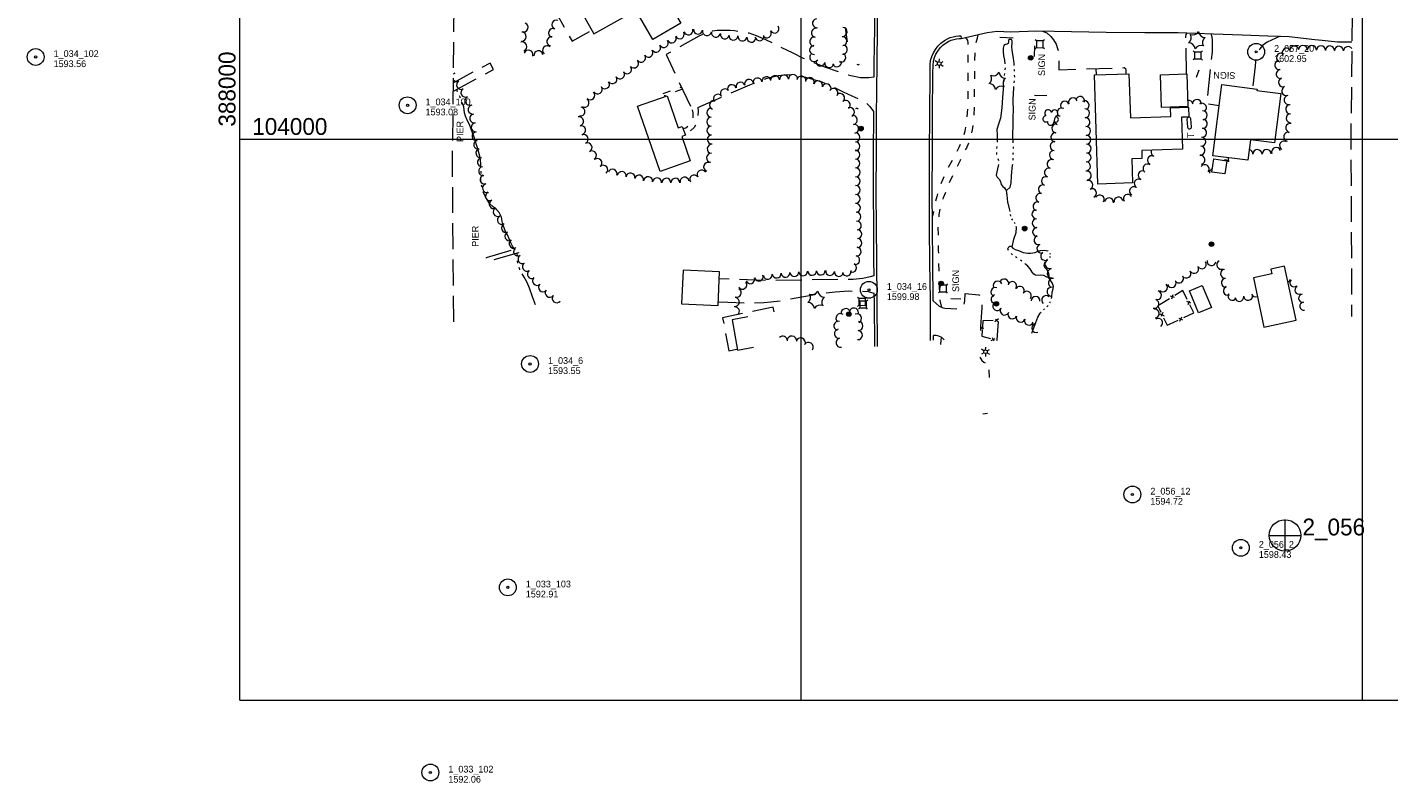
# Model space of a CAD drawing. Header units: feet. Extents: x 387811 to 389894, y 103426 to 105000.
# Tile 1 of 4: x 387811 to 389023, y 103426 to 104100. Entities that reach past the tile are written whole.
import ezdxf
from ezdxf.enums import TextEntityAlignment as Align

# ---------------------------------------------------------------- set-up
doc = ezdxf.new("R2010")
doc.units = ezdxf.units.FT
doc.header["$MEASUREMENT"] = 0
for name, pattern in [('DGN Style 3', [32.306792, 23.07628, -9.230512]), ('DGN Style 4', [36.945124, 18.461024, -9.230512, 0.023076, -9.230512]), ('DGN Style 5', [16.153396, 6.922884, -9.230512]), ('DGN Style 6', [43.891085, 0.023076, -9.230512, 16.153396, -9.230512, 0.023076, -9.230512])]:
    doc.linetypes.add(name, pattern=pattern)
for name, color, linetype, lineweight in [('E_BLD', 54, 'Continuous', 13), ('E_BLD_Name', 221, 'Continuous', 0), ('E_DWY', 73, 'DGN Style 3', 0), ('E_LAND_Vegetation', 21, 'Continuous', 0), ('E_MAP_GridLines', 251, 'Continuous', 0), ('E_MAP_Limits', 21, 'DGN Style 3', 0), ('E_MAP_PassPoints', 40, 'Continuous', 0), ('E_MISCPROP', 40, 'Continuous', 0), ('E_MISCPROP_HvyDash', 54, 'DGN Style 3', 13), ('E_MISCPROP_HvyLine', 54, 'Continuous', 13), ('E_MISCPROP_Railing', 40, 'Continuous', 0), ('E_PATH_Sidewalk', 73, 'DGN Style 5', 0), ('E_RDWY', 40, 'Continuous', 13), ('E_UTL_AboveGroundPipe', 40, 'DGN Style 4', 0), ('E_WTR', 251, 'DGN Style 6', 0), ('E_WTR_Dock_Pier', 251, 'DGN Style 3', 0), ('E_WTR_Text', 251, 'Continuous', 0)]:
    doc.layers.add(name, color=color, linetype=linetype, lineweight=lineweight)
doc.styles.add('Style-IGR_FONT_0', font='IGR_FONT_0.shx')

# ---------------------------------------------------------------- blocks, each defined once
blk = doc.blocks.new('PP')
at = {"layer": 'E_MAP_PassPoints', "color": 40, "linetype": 'Continuous', "lineweight": 0}
for radius in [7.5, 0.96]:
    blk.add_circle((0, 0), radius, dxfattribs=at)
blk = doc.blocks.new('PHOTOC')
at = {"layer": 'E_MAP_Limits', "color": 73, "linetype": 'Continuous', "lineweight": 0}
for p, q in [((0.1, 14.1), (0.1, -13.8)), ((-13.8, 0), (14.1, 0))]:
    blk.add_line(p, q, dxfattribs=at)
blk.add_circle((0.2, 0), 14, dxfattribs=at)
blk = doc.blocks.new('CULVRT_6')
at = {"layer": 'E_MISCPROP_Railing', "color": 40, "linetype": 'Continuous', "lineweight": 0}
blk.add_arc((10, 8), 12.5, 216.8802, 323.1198, dxfattribs=at)
blk = doc.blocks.new('CULVRT_7')
at = {"layer": 'E_MISCPROP_Railing', "color": 40, "linetype": 'Continuous', "lineweight": 0}
blk.add_arc((10, 8), 12.5, 216.8796, 323.1192, dxfattribs=at)
blk = doc.blocks.new('PED')
at = {"layer": 'E_UTL_AboveGroundPipe', "color": 101, "linetype": 'Continuous', "lineweight": 13}
for p, q in [((-3.1, 2.9), (-4.2, 4)), ((2.9, 2.9), (3.9, 4)), ((-4.2, -4.2), (-3.1, -3.1)), ((3.9, -4.2), (2.9, -3.1))]:
    blk.add_line(p, q, dxfattribs=at)
at = {"layer": 'E_UTL_AboveGroundPipe', "color": 101, "linetype": 'Continuous', "lineweight": 13, "flags": 128}
blk.add_lwpolyline([(-3.1, -3.1), (2.9, -3.1), (2.9, 2.9), (-3.1, 2.9)], close=True, dxfattribs=at)
blk = doc.blocks.new('POLE')
at = {"layer": 'E_MISCPROP', "color": 20, "linetype": 'Continuous', "lineweight": 0}
for radius in [2.02, 1.52, 1.01, 0.502]:
    blk.add_circle((0, 0), radius, dxfattribs=at)
blk = doc.blocks.new('LTP')
at = {"layer": 'E_MISCPROP', "color": 20, "linetype": 'Continuous', "lineweight": 0}
for p, q in [((-1.6, 0.1), (-4.2, 0.1)), ((-0.8, 1.4), (-2, 3.7)), ((0.9, 1.4), (2.3, 3.7)), ((-0.9, -1.4), (-2.2, -3.6)), ((0.8, -1.5), (2, -3.6)), ((1.6, 0), (4.2, -0.1))]:
    blk.add_line(p, q, dxfattribs=at)
blk.add_circle((0, 0), 1.64, dxfattribs=at)
blk = doc.blocks.new('TK5')
at = {"layer": 'E_BLD', "color": 241, "linetype": 'Continuous', "lineweight": 0}
for p, q in [((8.7, 1.9), (1.6, 1.9)), ((1.7, -1.6), (8.8, -1.6))]:
    blk.add_line(p, q, dxfattribs=at)
for centre, start, end in [((1.7, 0.1), 93.5242, 269.5715), ((8.7, 0.1), 270.706, 89.9567)]:
    blk.add_arc(centre, 1.75, start, end, dxfattribs=at)
blk = doc.blocks.new('TA')
at = {"layer": 'E_BLD_Name', "style": 'Style-IGR_FONT_0'}
blk.add_text('T', height=6, rotation=0.0001, dxfattribs=at).set_placement((-1.9, 0.2), align=Align.MIDDLE_LEFT)
blk = doc.blocks.new('SIGN')
at = {"layer": 'E_MISCPROP', "color": 20, "linetype": 'Continuous', "lineweight": 0, "style": 'Style-IGR_FONT_0'}
blk.add_text('SIGN', height=6, rotation=359.9999, dxfattribs=at).set_placement((-9.6, 0), align=Align.MIDDLE_LEFT)
blk = doc.blocks.new('SIGN_1')
at = {"layer": 'E_MISCPROP', "color": 20, "linetype": 'Continuous', "lineweight": 0, "style": 'Style-IGR_FONT_0'}
blk.add_text('SIGN', height=6, rotation=359.9999, dxfattribs=at).set_placement((-9.6, 0), align=Align.MIDDLE_LEFT)
blk = doc.blocks.new('SIGN_2')
at = {"layer": 'E_MISCPROP', "color": 20, "linetype": 'Continuous', "lineweight": 0, "style": 'Style-IGR_FONT_0'}
blk.add_text('SIGN', height=6, rotation=0.0001, dxfattribs=at).set_placement((-9.6, 0), align=Align.MIDDLE_LEFT)
blk = doc.blocks.new('TREE')
at = {"layer": 'E_LAND_Vegetation', "color": 93, "linetype": 'Continuous', "lineweight": 0}
for centre, radius, start, end in [((-4.5, 0.2), 2.78, 78.0717, 279.0827), ((-1.5, 4.3), 2.78, 1.3946, 209.1676), ((3.6, 2.4), 2.97, 278.4237, 139.6576), ((-2, -4.2), 2.61, 140.7798, 358.7124), ((3.5, -3.4), 2.97, 196.0746, 79.0478)]:
    blk.add_arc(centre, radius, start, end, dxfattribs=at)
blk = doc.blocks.new('PINEL')
at = {"layer": 'E_LAND_Vegetation', "color": 93, "linetype": 'Continuous', "lineweight": 0}
for centre, start, end in [((-8.1, 7.3), 275.2114, 0.9763), ((-10.4, -3.4), 335.2114, 60.9763), ((2.3, 10.7), 215.2114, 300.9763), ((10.4, 3.4), 155.2114, 240.9763), ((-2.3, -10.7), 35.2114, 120.9763), ((8.1, -7.3), 95.2114, 180.9763)]:
    blk.add_arc(centre, 5.72, start, end, dxfattribs=at)
blk = doc.blocks.new('PIER')
at = {"layer": 'E_WTR_Text', "color": 161, "linetype": 'Continuous', "lineweight": 0, "style": 'Style-IGR_FONT_0'}
blk.add_text('PIER', height=6, rotation=0.0001, dxfattribs=at).set_placement((-9.2, 0.3), align=Align.MIDDLE_LEFT)

msp = doc.modelspace()

# ---------------------------------------------------------------- linework, layer by layer
at = {"layer": 'E_DWY', "color": 51, "linetype": 'DGN Style 3', "lineweight": 0, "flags": 128}
for points in [[(388564.8, 104055.3), (388560.3, 104054.7), (388552.9, 104054.7), (388544.4, 104056.3), (388536.2, 104058.8), (388521.1, 104064.2), (388502.2, 104071.9), (388493, 104076.6), (388479.8, 104082.8), (388468.5, 104088.6), (388460.2, 104092), (388453.7, 104094.3), (388446.7, 104095.4), (388440.8, 104096.5), (388436.8, 104096.9), (388429.9, 104096.9), (388425.1, 104096.7), (388421.1, 104096.3), (388415.8, 104095.1), (388408.9, 104091.7), (388379.7, 104075.3), (388403.1, 104026), (388454.3, 104048.5), (388469.7, 104054.2), (388479.5, 104056.8), (388488, 104057.5), (388494.9, 104057.1), (388503.9, 104055.2), (388518.5, 104051), (388529.5, 104046.2), (388537.4, 104042.1), (388545.3, 104038.5), (388553.3, 104035.1), (388558.4, 104032.1), (388561.2, 104029.1), (388564.5, 104024.7)], [(388715.1, 104096.3), (388719, 104094.6), (388722.3, 104091.5), (388724.8, 104088.4), (388727.1, 104084.5), (388728.5, 104080.8), (388729.3, 104076.6), (388729.7, 104071.9), (388729.7, 104061.9), (388787.8, 104063.7), (388788.9, 104063.1), (388789.3, 104061.8), (388789.3, 104058.2)], [(388843.3, 104058.1), (388842.7, 104091.1), (388843, 104093.3), (388843.8, 104094.8)], [(388864.9, 104094), (388865.8, 104091.2), (388866.1, 104088), (388866.1, 104083.9), (388866.1, 104077.6), (388861.1, 104031.6), (388872.4, 104029.9)], [(388926.8, 104091.7), (388915.1, 104086.3), (388911, 104083.3), (388908.6, 104080.5), (388907.1, 104077.6), (388906, 104074.8), (388905.3, 104072.6), (388904.6, 104069.1), (388904.3, 104064.9), (388902, 104045.2)], [(388829.6, 104028), (388829.6, 104028.6)], [(388564.8, 103878.2), (388561.6, 103877.3), (388555, 103875.8), (388546.5, 103875), (388499.4, 103874.4), (388472.3, 103874), (388452.2, 103874.5), (388435.9, 103875.2), (388427, 103875.5)], [(388426.2, 103855), (388434.6, 103854.6), (388455.6, 103854.1), (388466.9, 103854.4), (388473, 103855), (388482.3, 103856), (388490.4, 103857.7), (388500.6, 103859.5), (388512.3, 103861.7), (388521.5, 103863.1), (388530.3, 103863.9), (388542.4, 103864.7), (388553.7, 103864.6), (388559.7, 103864.1), (388564.9, 103862.9)], [(388617.7, 103856), (388623.1, 103851.2), (388625.6, 103849.9), (388628.1, 103849.5), (388640.9, 103848.8), (388642.9, 103848.9), (388644.2, 103849.9), (388645.3, 103852.3), (388645.7, 103855.9), (388646.1, 103862.6), (388658.2, 103861.4), (388659.6, 103860.9), (388660.6, 103860), (388661, 103857.8), (388661.1, 103855.8), (388661.1, 103850.1), (388660.4, 103841.3), (388659.8, 103833), (388659.6, 103826.6)], [(388627.4, 103821.1), (388625.3, 103823.3), (388622.8, 103824.5), (388620.4, 103825.1), (388617.8, 103825.1)]]:
    msp.add_lwpolyline(points, dxfattribs=at)
at = {"layer": 'E_LAND_Vegetation', "color": 93, "linetype": 'Continuous', "lineweight": 0}
for centre, radius, start, end in [((388252.9, 104099.7), 4.01, 248.7494, 68.734), ((388282, 104102.1), 4.01, 69.101, 249.0857), ((388514.1, 104103.3), 4, 97.5609, 277.5456), ((388251.2, 104091.3), 4.01, 267.9164, 87.9011), ((388277.6, 104087.1), 4.01, 78.7263, 258.711), ((388279.1, 104094.6), 4.01, 69.101, 249.0857), ((388384.8, 104089.7), 4, 208.1513, 28.1359), ((388391.9, 104093.4), 4, 206.4765, 26.4612), ((388399.6, 104096.9), 4, 193.8472, 13.8319), ((388408.2, 104097.6), 4, 173.0489, 353.0335), ((388416.2, 104096.3), 4, 169.7222, 349.7069), ((388424.1, 104094.8), 4, 168.9979, 348.9826), ((388432, 104093.3), 4, 168.9979, 348.9826), ((388439.7, 104092.3), 4, 174.6049, 354.5896), ((388447.7, 104091.5), 4, 172.6326, 352.6173), ((388455.7, 104090.4), 4, 172.6326, 352.6173), ((388463, 104091.7), 4, 189.3032, 9.2878), ((388469.5, 104094.3), 4, 211.8812, 31.8659), ((388476.3, 104098.5), 4, 211.8812, 31.8659), ((388511.7, 104086.9), 4, 80.4368, 260.4214), ((388513.1, 104094.8), 4, 80.4368, 260.4214), ((388536.8, 104087.3), 4, 273.7658, 93.7505), ((388537, 104095.6), 4, 265.6546, 85.6393), ((388251.7, 104082.6), 4.01, 289.3533, 109.3379), ((388257.2, 104075.3), 4.01, 341.0846, 161.0693), ((388266, 104074.7), 4.01, 8.0841, 188.0688), ((388273.8, 104079.2), 4.01, 50.9732, 230.9578), ((388364.1, 104077.1), 4, 214.3685, 34.3532), ((388370.9, 104081.5), 4, 211.3437, 31.3284), ((388377.7, 104085.7), 4, 211.3437, 31.3284), ((388511.6, 104079.4), 4, 94.0952, 274.0799), ((388537.2, 104079.7), 4, 263.5434, 83.5281), ((388927.6, 104072.7), 4.04, 72.8335, 252.8182), ((388932.5, 104077), 4.04, 36.2774, 216.2621), ((388939.3, 104078.8), 4.04, 11.0232, 191.0079), ((388946.9, 104079.5), 4.04, 358.778, 178.7627), ((388954.9, 104079.4), 4.04, 358.778, 178.7627), ((388963, 104079.2), 4.04, 358.778, 178.7627), ((388971.1, 104079), 4.04, 358.0821, 178.0668), ((388979.1, 104078.7), 4.04, 358.0821, 178.0668), ((388987.2, 104078.5), 4.04, 36.298, 178.0668), ((388345, 104062.2), 4, 219.7326, 39.7173), ((388351.2, 104067.4), 4, 219.7326, 39.7173), ((388357.5, 104072.6), 4, 214.3685, 34.3532), ((388511.6, 104073.1), 4, 143.3253, 323.31), ((388517.2, 104069.1), 4, 170.0587, 350.0434), ((388525.1, 104067.7), 4, 170.0587, 350.0434), ((388531.9, 104068.4), 4, 197.8415, 17.8262), ((388535.8, 104072.7), 4, 242.8512, 62.8358), ((388925.9, 104065.9), 4.04, 99.8869, 279.8716), ((388189.7, 104062.3), 3.97, 280.9029, 297.7949), ((388193.4, 104055.3), 3.97, 117.8103, 138.1527), ((388193.4, 104055.3), 3.97, 220.5708, 297.7949), ((388332, 104053.4), 4, 213.2106, 33.1953), ((388338.7, 104057.8), 4, 213.2106, 33.1953), ((388453.6, 104049.2), 4, 17.0826, 197.0673), ((388461.2, 104050.5), 4, 8.2893, 188.274), ((388469.1, 104051.6), 4, 8.2893, 188.274), ((388476.8, 104052.6), 4, 3.5768, 183.5615), ((388484.8, 104053.1), 4, 3.5768, 183.5615), ((388492.8, 104053.6), 4, 3.5768, 183.5615), ((388500.2, 104052.2), 4, 349.5116, 169.4963), ((388507.7, 104050.8), 4, 339.971, 159.9557), ((388927.2, 104058), 4.04, 99.8869, 279.8716), ((388929.2, 104050.6), 4.04, 110.96, 290.9447), ((388197.1, 104048.3), 3.97, 119.1409, 299.1256), ((388200.9, 104041.4), 3.97, 119.1409, 299.1256), ((388312.2, 104039.1), 4, 225.1219, 45.1066), ((388318.8, 104044.3), 4, 214.7594, 34.7441), ((388325.3, 104048.9), 4, 214.7594, 34.7441), ((388432.1, 104040.8), 4, 37.112, 217.0967), ((388438.3, 104044.5), 4, 17.0826, 197.0673), ((388446, 104046.8), 4, 17.0826, 197.0673), ((388515.2, 104048), 4, 339.971, 159.9557), ((388522.7, 104045.3), 4, 339.971, 159.9557), ((388528.9, 104041.1), 4, 325.9442, 145.9289), ((388534.8, 104036.7), 4, 309.0051, 128.9898), ((388932.1, 104043), 4.04, 110.96, 290.9447), ((388204.6, 104034.2), 3.97, 115.8682, 295.8529), ((388207.4, 104026.3), 3.97, 100.8625, 280.8472), ((388303.5, 104024.6), 4, 259.3696, 79.3542), ((388307.1, 104032.4), 4, 239.4025, 59.3871), ((388422.4, 104030.4), 4, 69.85, 249.8347), ((388425.8, 104036), 4, 37.112, 217.0967), ((388539.8, 104030.5), 4, 309.0051, 128.9898), ((388543.5, 104024.2), 4, 292.7585, 112.7431), ((388734.9, 104029.8), 3.97, 21.9038, 201.8885), ((388742.2, 104032.8), 3.97, 21.9038, 201.8885), ((388748.5, 104034), 3.97, 346.8792, 166.8639), ((388752.6, 104030.2), 3.97, 298.9371, 118.9218), ((388839.9, 104027.4), 3.32, 154.5417, 164.8489), ((388845.2, 104030.6), 3.97, 12.4367, 101.4532), ((388852.5, 104031.4), 3.97, 356.5689, 176.5536), ((388857.1, 104028), 3.97, 301.8801, 121.8648), ((388934.2, 104034.9), 4.04, 101.5146, 281.4992), ((388935.7, 104026.6), 4.04, 93.1925, 273.1771), ((388208.9, 104018.5), 3.97, 100.8625, 280.8472), ((388302.3, 104015.9), 4, 282.2976, 102.2823), ((388419.9, 104015.5), 4, 89.4911, 269.4758), ((388420, 104023.5), 4, 89.4911, 269.4758), ((388546, 104017.1), 4, 278.891, 98.8756), ((388729.4, 104016.8), 3.97, 72.1155, 252.1002), ((388732.1, 104023.8), 3.97, 61.6244, 241.609), ((388752.9, 104023.1), 3.97, 273.3841, 93.3688), ((388753.3, 104015.2), 3.97, 273.3841, 93.3688), ((388857.8, 104013.6), 3.97, 265.4925, 85.4772), ((388857.8, 104021.3), 3.97, 272.6515, 92.6362), ((388936.1, 104018.6), 4.04, 93.1925, 273.1771), ((388210.1, 104010.5), 3.97, 96.3354, 276.3201), ((388210.9, 104002.6), 3.97, 96.3354, 276.3201), ((388304, 104008), 4, 282.2976, 102.2823), ((388306.4, 104000), 4, 294.6019, 114.5866), ((388420.1, 104007.7), 4, 93.2668, 273.2515), ((388547.3, 104009.2), 4, 278.891, 98.8756), ((388548.4, 104001.6), 4, 270.3447, 90.3293), ((388726.5, 104001.7), 3.97, 84.0045, 263.9892), ((388727.3, 104009.6), 3.97, 84.0045, 263.9892), ((388753.8, 104007.3), 3.97, 273.3841, 93.3688), ((388857.2, 104005.7), 3.97, 265.4925, 85.4772), ((388933.9, 104002.1), 4.04, 76.5159, 256.5006), ((388935.7, 104010), 4.04, 76.5159, 256.5006), ((388212.4, 103995.1), 3.97, 103.3773, 283.362), ((388309.8, 103992.7), 4, 294.6019, 114.5866), ((388420.4, 103991.4), 4, 85.2356, 265.2203), ((388420.5, 103999.7), 4, 93.2668, 273.2515), ((388548.4, 103993.6), 4, 270.3447, 90.3293), ((388725.8, 103993.8), 3.97, 85.6546, 265.6393), ((388754.1, 103999.4), 3.97, 272.0445, 92.0292), ((388754.4, 103991.5), 3.97, 272.0445, 92.0292), ((388855.8, 103989.9), 3.97, 264.8564, 84.8411), ((388856.5, 103997.8), 3.97, 264.8564, 84.8411), ((388923.1, 103988.6), 4.04, 19.7887, 199.7734), ((388930.2, 103994.3), 4.04, 58.7831, 238.7678), ((388214.3, 103987.4), 3.97, 103.3773, 283.362), ((388215.7, 103979.4), 3.97, 98.0588, 278.0435), ((388313.7, 103985.6), 4, 298.6985, 118.6831), ((388318.6, 103978.7), 4, 310.9905, 130.9751), ((388419.8, 103983.4), 4, 85.2356, 265.2203), ((388548.3, 103986.1), 3.94, 270.8524, 90.8371), ((388548.4, 103978.3), 3.94, 270.8524, 90.8371), ((388723.1, 103977.8), 3.97, 72.6202, 252.6049), ((388725.2, 103985.9), 3.97, 85.6546, 265.6393), ((388753.8, 103975.8), 3.97, 266.4731, 86.4578), ((388754.3, 103983.7), 3.97, 266.4731, 86.4578), ((388812.5, 103981.3), 3.97, 65.5705, 245.5551), ((388815.7, 103988.5), 3.97, 155.1819, 245.5551), ((388855.8, 103981.5), 3.97, 281.426, 101.4106), ((388878, 103977.5), 3.95, 37.6326, 113.8332), ((388884.3, 103982.4), 3.95, 164.6335, 217.6173), ((388898.4, 103986.7), 4.04, 358.9743, 78.4188), ((388906.5, 103986.6), 4.04, 358.9743, 178.9589), ((388914.7, 103986.8), 4.04, 2.3016, 182.2863), ((388216.8, 103971.5), 3.97, 98.0588, 278.0435), ((388218, 103964), 3.97, 106.7339, 286.7185), ((388323.8, 103972.7), 4, 310.9905, 130.9751), ((388332.1, 103969.2), 4, 340.5432, 160.5279), ((388340.2, 103967.1), 4, 350.6377, 170.6224), ((388348, 103965.8), 4, 350.6377, 170.6224), ((388355.6, 103963.9), 4, 345.9519, 165.9366), ((388404.7, 103964.1), 4, 33.3878, 213.3725), ((388411.4, 103968.5), 4, 33.3878, 213.3725), ((388417.2, 103975.3), 4, 71.3499, 251.3346), ((388548.6, 103970.4), 3.94, 270.8524, 90.8371), ((388720.7, 103970.2), 3.97, 72.6202, 252.6049), ((388754.5, 103967.6), 3.97, 275.3144, 95.2991), ((388804.1, 103967.9), 3.97, 66.7055, 246.6902), ((388808.5, 103973.9), 3.97, 53.6803, 233.665), ((388859.5, 103973.3), 3.97, 321.7884, 141.773), ((388867.7, 103969.9), 3.97, 112.7542, 183.0025), ((388220.3, 103956.4), 3.97, 106.7339, 286.7185), ((388363.8, 103962.5), 4, 352.6821, 172.6668), ((388371.7, 103961.5), 4, 352.6821, 172.6668), ((388380, 103961.1), 4, 0.2134, 180.198), ((388388, 103961.1), 4, 0.2134, 180.198), ((388396.2, 103962.1), 4, 9.0448, 189.0295), ((388548.6, 103962.5), 3.94, 270.0004, 89.985), ((388548.6, 103954.7), 3.94, 270.0004, 89.985), ((388715.3, 103955.2), 3.97, 69.635, 249.6197), ((388718, 103962.6), 3.97, 69.635, 249.6197), ((388756, 103959.2), 3.97, 293.3198, 113.3045), ((388759.1, 103951.9), 3.97, 293.3198, 113.3045), ((388796.5, 103953.6), 3.97, 58.2414, 238.2261), ((388800.7, 103960.4), 3.97, 58.2414, 238.2261), ((388222.8, 103949.2), 3.97, 115.9963, 295.981), ((388226.2, 103942.1), 3.97, 115.9963, 295.981), ((388548.6, 103946.8), 3.94, 270.0004, 89.985), ((388710.6, 103940.1), 3.97, 73.3536, 253.3383), ((388712.9, 103947.7), 3.97, 73.3536, 253.3383), ((388766, 103946.2), 3.97, 328.4411, 148.4258), ((388774.3, 103943.7), 3.97, 354.0008, 173.9855), ((388782.7, 103944.4), 3.97, 8.1793, 188.164), ((388791, 103946.9), 3.97, 31.8785, 211.8632), ((388229.8, 103935.1), 3.97, 117.6228, 297.6075), ((388233.5, 103928), 3.97, 117.6228, 297.6075), ((388548.9, 103938.8), 3.94, 273.0896, 93.0743), ((388549.3, 103930.9), 3.94, 273.0896, 93.0743), ((388709.6, 103933), 3.97, 91.9877, 271.9724), ((388237, 103920.8), 3.97, 113.5507, 293.5354), ((388549.7, 103923), 3.94, 273.0896, 93.0743), ((388550.1, 103915.3), 3.94, 270.1219, 90.1066), ((388709.9, 103925.1), 3.97, 91.9877, 271.9724), ((388710.2, 103917.2), 3.97, 91.9877, 271.9724), ((388240.2, 103913.5), 3.97, 113.5507, 293.5354), ((388243.9, 103906.8), 3.97, 120.2038, 300.1885), ((388550.1, 103907.4), 3.94, 270.1219, 90.1066), ((388711.5, 103910), 3.97, 108.3825, 288.3671), ((388247.9, 103899.9), 3.97, 120.2038, 300.1885), ((388251.8, 103893), 3.97, 119.7139, 299.6985), ((388548.2, 103892.3), 3.94, 256.0268, 76.0115), ((388549.5, 103899.9), 3.94, 262.0708, 82.0555), ((388714, 103902.5), 3.97, 108.3825, 288.3671), ((388717.3, 103895.9), 3.97, 122.7254, 302.7101), ((388255.7, 103886.3), 3.97, 123.9703, 303.955), ((388260.1, 103879.7), 3.97, 123.9703, 303.955), ((388509.8, 103882.6), 3.94, 182.1349, 2.1196), ((388517.6, 103882.9), 3.94, 182.1349, 2.1196), ((388525.8, 103882.5), 3.94, 173.335, 353.3197), ((388540.7, 103882.1), 3.94, 192.742, 12.7267), ((388545.5, 103885.4), 3.94, 245.2506, 65.2353), ((388721.2, 103888.6), 3.97, 113.7465, 293.7312), ((388723.2, 103880.4), 3.97, 97.7515, 277.7362), ((388850.1, 103884.4), 3.99, 210.2596, 30.2443), ((388856.9, 103888.5), 3.99, 210.773, 30.7576), ((388865.5, 103891.3), 3.99, 171.278, 351.2627), ((388874.2, 103888), 3.99, 117.4823, 297.467), ((388877.6, 103880), 3.99, 95.3134, 275.2981), ((388264.7, 103873.7), 3.97, 133.0768, 313.0615), ((388270.1, 103867.9), 3.97, 133.0768, 313.0615), ((388447.7, 103870.3), 3.94, 215.4567, 35.4414), ((388454.8, 103875.1), 3.94, 197.9917, 17.9764), ((388462.3, 103877.5), 3.94, 197.9917, 17.9764), ((388470.3, 103879.1), 3.94, 187.7509, 7.7356), ((388478.2, 103880.2), 3.94, 185.3171, 5.3017), ((388486.1, 103880.9), 3.94, 185.3171, 5.3017), ((388494, 103881.6), 3.94, 184.1914, 4.1761), ((388501.8, 103882.2), 3.94, 184.1914, 4.1761), ((388533.6, 103881.6), 3.94, 174.009, 353.9937), ((388675.1, 103869.6), 3.97, 23.0632, 203.0479), ((388681, 103871.4), 3.97, 342.5618, 162.5465), ((388688, 103869.1), 3.97, 327.965, 147.9496), ((388724.2, 103871.9), 3.97, 81.2813, 261.266), ((388822.3, 103868), 3.99, 223.9684, 43.953), ((388830.1, 103871.9), 3.99, 202.4206, 22.4053), ((388836.6, 103875.8), 3.99, 211.8796, 31.8643), ((388843.1, 103880.2), 3.99, 214.0524, 34.0371), ((388878.3, 103872), 3.99, 95.3134, 275.2981), ((388932.5, 103876.4), 3.66, 286.7402, 335.0385), ((388939, 103872), 3.66, 135.1219, 315.1066), ((388276, 103863.1), 3.97, 142.2542, 322.2389), ((388282.3, 103858.2), 3.97, 141.948, 321.9327), ((388441.1, 103854.9), 3.94, 261.2748, 81.2595), ((388442.8, 103863.1), 3.94, 245.8391, 65.8238), ((388673, 103863.9), 3.97, 70.8682, 250.8529), ((388673.2, 103857.4), 3.97, 103.0757, 283.0604), ((388694.8, 103864.9), 3.97, 327.965, 147.9496), ((388701.1, 103860.5), 3.97, 322.4344, 142.4191), ((388708.8, 103855.8), 3.97, 357.9623, 177.9469), ((388718.3, 103856.6), 3.97, 48.5768, 228.5615), ((388723, 103864.1), 3.97, 81.2813, 261.266), ((388817, 103861), 3.99, 253.0084, 72.993), ((388880.1, 103864.9), 3.99, 109.7826, 289.7672), ((388884.1, 103860.4), 3.99, 151.6264, 331.6111), ((388890.3, 103859.4), 3.99, 187.8565, 7.8412), ((388898.2, 103860.4), 3.99, 187.8565, 7.8412), ((388904.8, 103863.6), 3.99, 204.8542, 293.1737), ((388943.4, 103865.5), 3.66, 116.3499, 296.3346), ((388946.8, 103858.3), 3.66, 98.7069, 278.6916), ((388441.1, 103846.6), 3.94, 313.4383, 93.3921), ((388539.7, 103845), 4.03, 12.2208, 192.2055), ((388547, 103845.5), 4.03, 352.7808, 172.7655), ((388674.6, 103851.3), 3.97, 148.1364, 328.1211), ((388681.3, 103847.2), 3.97, 148.1364, 328.1211), ((388814.7, 103853.3), 3.99, 253.0084, 72.993), ((388815, 103844.6), 3.99, 276.7824, 96.767), ((388947.9, 103851.1), 3.66, 98.7069, 278.6916), ((388533.2, 103833.7), 4.03, 76.3437, 256.3284), ((388535, 103840.5), 4.03, 52.5136, 232.4983), ((388549.9, 103840.4), 4.03, 293.3205, 113.3051), ((388551, 103833.5), 4.03, 266.7481, 86.7328), ((388688.2, 103843.8), 3.97, 155.3818, 335.3665), ((388695.5, 103840.9), 3.97, 159.6708, 339.6555), ((388702.9, 103838.2), 3.97, 160.8683, 340.853), ((388709.4, 103831.6), 3.97, 111.2567, 291.2414), ((388818.1, 103836.4), 3.99, 303.6714, 123.6561), ((388483.6, 103820.1), 4.29, 4.4139, 133.9404), ((388491.8, 103820.3), 4.29, 355.3659, 175.3506), ((388499.5, 103818.6), 4.29, 339.7133, 159.698), ((388533.7, 103826.6), 4.03, 99.064, 279.0487), ((388535.1, 103818.7), 4.03, 101.1618, 281.1465), ((388550.6, 103825.4), 4.03, 266.7481, 86.7328), ((388506.5, 103814.7), 4.29, 326.0249, 146.0096)]:
    msp.add_arc(centre, radius, start, end, dxfattribs=at)
at = {"layer": 'E_MAP_GridLines', "color": 161, "linetype": 'Continuous', "lineweight": 0}
for p, q in [((388000, 103500), (388000, 105000)), ((388500, 103500), (388500, 105000)), ((389000, 103500), (389000, 105000)), ((388000, 104000), (389500, 104000)), ((388000, 103500), (389500, 103500))]:
    msp.add_line(p, q, dxfattribs=at)
at = {"layer": 'E_MAP_Limits', "color": 73, "linetype": 'DGN Style 3', "lineweight": 0, "flags": 128}
for points in [[(388996.2, 104660), (388992.3, 104243.2), (388989.7, 104005.9), (388990.3, 103842)], [(388190.6, 103837.3), (388189.5, 103979.2), (388191.5, 104158.1), (388194, 104373.7), (388195.8, 104601.8)]]:
    msp.add_lwpolyline(points, dxfattribs=at)
at = {"layer": 'E_MISCPROP', "color": 20, "linetype": 'Continuous', "lineweight": 0}
for p, q in [((388707.9, 104073.5), (388708.3, 104083.2)), ((388852.3, 104055.3), (388854.5, 104061.9)), ((388707.9, 104039.2), (388719, 104038.8)), ((388633.3, 103858), (388642.3, 103857.7))]:
    msp.add_line(p, q, dxfattribs=at)
at = {"layer": 'E_MISCPROP_HvyDash', "color": 241, "linetype": 'DGN Style 3', "lineweight": 13, "flags": 128}
for points in [[(388289, 104141.1), (388283.8, 104137.6), (388287.5, 104131.2), (388275.5, 104124), (388296.1, 104087.2), (388313.6, 104097.1)], [(388476.1, 103846.2), (388475.2, 103850.3), (388430.1, 103840.9), (388435.6, 103811.4), (388443.3, 103812.9)]]:
    msp.add_lwpolyline(points, dxfattribs=at)
at = {"layer": 'E_MISCPROP_HvyLine', "color": 241, "linetype": 'Continuous', "lineweight": 13, "flags": 128}
for points in [[(388283.9, 104150.4), (388315.5, 104093.8), (388341.4, 104108.3), (388309.8, 104164.9)], [(388367.9, 104088.8), (388350.7, 104118.4), (388375.8, 104132.9), (388392.9, 104103.3)], [(388843.7, 104058.1), (388844.6, 104029), (388821, 104028.3), (388820, 104057.3)], [(388866.7, 103985.1), (388874.7, 104048.6), (388906.1, 104044.6), (388905.9, 104043.4), (388927.2, 104040.7), (388921.7, 103996.8), (388900.3, 103999.5), (388898, 103981.2)], [(388374.4, 103971.3), (388354.2, 104029.5), (388380.7, 104038.7), (388390.6, 104010.2), (388394.2, 104011.4), (388397, 104003.4), (388393.8, 104002.3), (388401.3, 103980.6)], [(388877.5, 103969), (388865.8, 103970.7), (388867.5, 103982.5), (388879.3, 103980.7)], [(388427.3, 103881.9), (388394.9, 103883.3), (388393.6, 103853.2), (388426, 103851.8)], [(388902.9, 103876.4), (388912.2, 103832.5), (388940.9, 103838.6), (388930.6, 103886.9), (388918.4, 103884.2), (388919.3, 103879.9)], [(388857.3, 103869.5), (388865.4, 103850), (388854, 103845.3), (388846, 103864.9)]]:
    msp.add_lwpolyline(points, close=True, dxfattribs=at)
for points in [[(388838.8, 104019.5), (388839.7, 103991.1), (388803.4, 103989.9), (388803.6, 103982.9), (388794.6, 103982.6), (388795.3, 103961), (388764.3, 103960), (388761.2, 104057.3), (388792, 104058.3), (388793.3, 104019.1), (388829.2, 104020.3)], [(388829.2, 104020.3), (388828.9, 104027.9), (388845, 104028.5), (388845.3, 104019.7), (388838.8, 104019.5)], [(388452.6, 103841.8), (388438.6, 103839.1), (388443.4, 103812), (388457.6, 103814.5)]]:
    msp.add_lwpolyline(points, dxfattribs=at)
at = {"layer": 'E_MISCPROP_Railing', "color": 40, "linetype": 'Continuous', "lineweight": 0}
for p, q in [((388832.5, 103858.9), (388829, 103860)), ((388831.2, 103861.4), (388829.9, 103857.3)), ((388847.1, 103853.7), (388843.5, 103855.2)), ((388844.7, 103852.7), (388846, 103855.8)), ((388675.7, 103839.8), (388672.7, 103837.1)), ((388675.6, 103837.1), (388673.2, 103839.7)), ((388819.6, 103844.3), (388823.5, 103842.7)), ((388822.1, 103845.4), (388820.7, 103842.1)), ((388836.4, 103840.4), (388839.7, 103839)), ((388837.4, 103837.8), (388839.1, 103841.7)), ((388662.3, 103832.5), (388660.6, 103831.2)), ((388660.7, 103832.7), (388662.1, 103830.7)), ((388669.4, 103820.7), (388673, 103822.5)), ((388670.2, 103823.2), (388671.8, 103820.2))]:
    msp.add_line(p, q, dxfattribs=at)
at = {"layer": 'E_MISCPROP_Railing', "color": 40, "linetype": 'Continuous', "lineweight": 0, "flags": 128}
for points in [[(388541.2, 104086.7), (388539.6, 104099.1)], [(388840, 103865), (388832.8, 103860.6)], [(388844, 103857), (388840, 103865)], [(388819.8, 103852.6), (388817.8, 103851.4), (388820.5, 103845.9)], [(388828, 103857.7), (388819.8, 103852.6)], [(388849.8, 103845.2), (388846.3, 103852.3)], [(388662, 103838.1), (388661.6, 103833.2)], [(388671.2, 103838.3), (388662, 103838.1)], [(388675.3, 103829.4), (388675.8, 103837.6)], [(388822.9, 103840.8), (388826.1, 103834.2), (388828.2, 103835.2)], [(388828.2, 103835.2), (388835.9, 103838.8)], [(388841, 103841.1), (388849.8, 103845.2)], [(388661.3, 103830), (388660.9, 103824.4)], [(388660.9, 103824.4), (388668.8, 103822.3)], [(388674, 103821), (388674.7, 103820.8), (388675.3, 103829.4)]]:
    msp.add_lwpolyline(points, dxfattribs=at)
at = {"layer": 'E_MISCPROP_Railing', "color": 40, "linetype": 'Continuous', "lineweight": 13, "flags": 128}
msp.add_lwpolyline([(388677, 104090.8), (388688.9, 104090.3)], dxfattribs=at)
at = {"layer": 'E_PATH_Sidewalk', "color": 51, "linetype": 'DGN Style 5', "lineweight": 0, "flags": 128}
for points in [[(388646.2, 104090.7), (388647.2, 104089.5), (388648.1, 104087.8), (388648.4, 104085.7), (388648.5, 104078.1), (388648.5, 104062.3), (388648.5, 104038.7), (388648, 104023.8), (388647.3, 104014.8), (388645.8, 104007.2), (388644, 104000.9), (388640.7, 103993.3), (388636.2, 103984), (388630.7, 103974), (388626.4, 103965), (388623.1, 103956.5), (388620.8, 103948.9), (388618.5, 103938.9), (388616.9, 103931.3)], [(388625.3, 103850.1), (388624, 103856.1), (388623.2, 103867), (388622.5, 103900.9), (388622.2, 103923.5), (388623.1, 103932.9), (388624.6, 103940.8), (388626.9, 103947.9), (388631.2, 103959.3), (388636.6, 103970.6), (388642, 103981.3), (388647.3, 103991.8), (388651, 104000.8), (388652.8, 104008.3), (388653.9, 104016.9), (388654.4, 104031.1), (388654.7, 104057.2), (388654.9, 104077.3), (388655.7, 104085.2), (388657.1, 104090.3), (388658.1, 104093.4)], [(388762.5, 104062.9), (388762.7, 104057.3)], [(388377.2, 104040.6), (388393.4, 104046.5)], [(388394.3, 104044.5), (388378, 104038.6)], [(388407.9, 104028.1), (388408.2, 104025), (388408.1, 104019.2), (388407, 104014.6), (388404.9, 104010.4), (388401.9, 104007.7), (388398.9, 104005.9), (388396.4, 104005.1)], [(388403.1, 104026), (388403.5, 104023.4), (388403.5, 104019.1), (388401.9, 104014.3), (388399.8, 104011.7), (388397.3, 104009.9), (388395, 104009.1)], [(388624.4, 103817), (388624.7, 103820.8), (388625.2, 103823.3)], [(388659.2, 103805.7), (388661.1, 103802.9), (388662.7, 103801.4), (388664.3, 103800.4), (388665.9, 103799.9)], [(388667.1, 103794.5), (388667.8, 103784.4)], [(388662, 103755.3), (388666.1, 103755.7)]]:
    msp.add_lwpolyline(points, dxfattribs=at)
at = {"layer": 'E_RDWY', "color": 21, "linetype": 'Continuous', "lineweight": 13, "flags": 128}
for points in [[(388565.8, 104178.7), (388565.8, 104158.1), (388565.7, 104126.9), (388565.4, 104098.8), (388564.9, 104066.9), (388564.8, 104055.3)], [(388568.3, 104178.7), (388568.3, 104158.1), (388568.2, 104126.9), (388567.9, 104098.8), (388567.4, 104066.9), (388567, 104020.4), (388566.8, 103988.9), (388566.7, 103953.1), (388566.9, 103921.7), (388567.1, 103892.3), (388567.5, 103855.1), (388567.9, 103815.2)], [(388615.4, 103820.7), (388615.2, 103857.2), (388614.7, 103889.7), (388614.5, 103920.8), (388614.3, 103954.4), (388614.4, 103988.2), (388614.6, 104021.5), (388614.9, 104058.9), (388615, 104066.1), (388615.3, 104070), (388616.4, 104073.7), (388617.8, 104077), (388619.7, 104080), (388621.9, 104083), (388624.5, 104085.6), (388627.8, 104088), (388630.4, 104089.4), (388632.9, 104090.5), (388635.4, 104091.2), (388637.9, 104091.8), (388640.5, 104092), (388642.3, 104092.2), (388642.5, 104089.7)], [(388617.7, 103856), (388617.7, 103857.2), (388617.2, 103889.8), (388617, 103920.8), (388616.8, 103954.4), (388616.9, 103988.2), (388617.1, 104021.5), (388617.4, 104058.9), (388617.5, 104066), (388617.8, 104069.5), (388618.8, 104072.8), (388620, 104075.8), (388621.7, 104078.5), (388623.8, 104081.3), (388626.2, 104083.7), (388629.1, 104085.9), (388631.5, 104087.2), (388633.7, 104088.2), (388636, 104088.8), (388638.3, 104089.4), (388640.7, 104089.6), (388642.5, 104089.7)], [(388642.5, 104089.8), (388665.6, 104095.1), (388674.5, 104096.1), (388686.6, 104095.7), (388710, 104096.4), (388740.8, 104096), (388771.8, 104095.3), (388806.1, 104094.9), (388835.8, 104095.1), (388867.4, 104093.9), (388892.9, 104092.9), (388915.8, 104092.1), (388934.7, 104091.4), (388957.7, 104088.7), (388964.1, 104088.2), (388977.8, 104086.7), (388990.5, 104086.7)], [(388564.5, 104024.7), (388564.5, 104020.4), (388564.3, 103988.9), (388564.2, 103953.1), (388564.4, 103921.7), (388564.6, 103892.3), (388564.8, 103878.2)], [(388564.9, 103862.9), (388565, 103855.1), (388565.4, 103815.2)], [(388617.9, 103820.8), (388617.8, 103825.1)]]:
    msp.add_lwpolyline(points, dxfattribs=at)
at = {"layer": 'E_WTR', "color": 161, "linetype": 'Continuous', "lineweight": 0, "flags": 128}
for points in [[(388685.7, 104088.8), (388685.2, 104088.7), (388684.7, 104088.2), (388684.7, 104086.8), (388684.4, 104085.3), (388683.6, 104084.6), (388682.2, 104084.2), (388680.7, 104083.3), (388679.9, 104081.1), (388680, 104078.1), (388680.2, 104074.3), (388681.1, 104070.4), (388681.6, 104067)], [(388689.9, 104065.7), (388689.8, 104067.5), (388689.2, 104072.2), (388688.7, 104075.3), (388688.1, 104079.2), (388687.7, 104082.2), (388687.9, 104086.2), (388687.9, 104087.6), (388687.4, 104088.7), (388686.9, 104088.8), (388685.7, 104088.8)], [(388680.7, 104053.3), (388680.6, 104051.5)], [(388681.2, 104058.4), (388681, 104056.7)], [(388681.7, 104063.6), (388681.6, 104061.8)], [(388690, 104060.5), (388690, 104061.5), (388689.9, 104062.2)], [(388690.3, 104055.3), (388690.2, 104057.1)], [(388194, 104042.2), (388193.9, 104042.3), (388193.3, 104044.2)], [(388680.4, 104048.1), (388679.5, 104037.1), (388678.9, 104028.3), (388678.3, 104023.2)], [(388689, 104021.8), (388689.1, 104023.9), (388688.8, 104035.4), (388689.5, 104045.8), (388689.6, 104046.8)], [(388689.9, 104050.2), (388690, 104051.9)], [(388196.6, 104036.6), (388196.3, 104037.3), (388195.8, 104038.5)], [(388207.7, 104004.6), (388205.8, 104009.8), (388204.5, 104013.1), (388202.5, 104016.9), (388201, 104020.4), (388200.1, 104023.4), (388199.8, 104026), (388199.6, 104028.7), (388198.6, 104031.1), (388198, 104032.7)], [(388678.3, 104023.2), (388677.5, 104018.6), (388675.7, 104013.3), (388674.3, 104008.6), (388674.6, 104003.9), (388674.6, 104000.1), (388674.5, 103997.2)], [(388688.9, 103996.8), (388688.9, 103997.3), (388688.6, 104001.5), (388688.7, 104005.9), (388688.9, 104011), (388688.9, 104018.3), (388689, 104021.8)], [(388214.7, 103975.5), (388214.6, 103978.4), (388214.1, 103983.6), (388212.4, 103990.1), (388208.4, 104002.6), (388207.7, 104004.6)], [(388674.2, 103993.5), (388674.1, 103991.7)], [(388689.2, 103991.6), (388689.1, 103993.3)], [(388674.1, 103988), (388674.1, 103986.6), (388674.2, 103986.2)], [(388675.2, 103982.7), (388675.7, 103980.9)], [(388688.9, 103981.3), (388688.9, 103981.6), (388688.9, 103983)], [(388689, 103986.4), (388689, 103987.2), (388689.1, 103988.2)], [(388214.9, 103969.3), (388215, 103970), (388214.9, 103971.4)], [(388675.8, 103977.3), (388675, 103973.5), (388674.2, 103970.8), (388673.8, 103968), (388674.5, 103966), (388676.3, 103964.4), (388677.7, 103962.3), (388678.2, 103959.6), (388679.7, 103957.9), (388681.1, 103956.7), (388682.1, 103955.2), (388683.1, 103954.3)], [(388683.1, 103954.3), (388686.1, 103957.2), (388687.2, 103961.1), (388687.4, 103967.1), (388687.7, 103970.9), (388688.3, 103976.7), (388688.5, 103977.8)], [(388214.8, 103963.2), (388214.6, 103965), (388214.6, 103965.2)], [(388215.8, 103957.1), (388215.4, 103959.1)], [(388233.4, 103928.7), (388233.1, 103930.4), (388231, 103934.7), (388228.7, 103937.2), (388225.7, 103939.8), (388222.5, 103942.8), (388218.9, 103948.6), (388216.8, 103953)], [(388686.1, 103935.4), (388686, 103936.6), (388685.1, 103940.6), (388684.2, 103943.6), (388683.8, 103947.2), (388683.5, 103950), (388683.1, 103954.3)], [(388686.7, 103931.5), (388686.4, 103932.8)], [(388245.2, 103901.4), (388244.7, 103902.1), (388242.9, 103904.6), (388241.4, 103907.5), (388238.4, 103914.6), (388236.4, 103918.4), (388234.1, 103925), (388233.4, 103928.7)], [(388688.3, 103927.9), (388688.2, 103928), (388687.7, 103929.1)], [(388687.9, 103903.8), (388689.5, 103910.9), (388691.7, 103916.7), (388691.9, 103921.3), (388691.7, 103922.3)], [(388690.6, 103924.7), (388690.2, 103925.4), (388689.9, 103925.8)], [(388247.3, 103895.6), (388247.3, 103896.7), (388247, 103897.7)], [(388684.8, 103900.7), (388684.2, 103902.2), (388685, 103904), (388685.8, 103904.5), (388687.1, 103904.5), (388688.7, 103903), (388690.7, 103901.8), (388693.6, 103900.7), (388697.8, 103899), (388702, 103898.4), (388704.4, 103898.5)], [(388688.2, 103896.9), (388687, 103898)], [(388692.5, 103894.1), (388691.8, 103894.6), (388691, 103895)], [(388704.4, 103898.5), (388708.4, 103899.1), (388710.3, 103900), (388713.2, 103900.7), (388716.7, 103901.1), (388719.7, 103900.4), (388720.1, 103900.1)], [(388721.9, 103895.3), (388721.2, 103894.4)], [(388721.5, 103898.5), (388721.8, 103897.5)], [(388247.7, 103889.5), (388247.4, 103891.3), (388247.4, 103891.5)], [(388249.6, 103883.6), (388249.6, 103883.7), (388248.8, 103885.5)], [(388696.6, 103891.2), (388695.3, 103892.2)], [(388718.9, 103877), (388716.1, 103878.4), (388713.4, 103878.8), (388711.5, 103878.5), (388708.9, 103878.8), (388707.3, 103879.7), (388705.8, 103881.6), (388704, 103884.3), (388702, 103886.7), (388700.1, 103888.4), (388699.3, 103889.1)], [(388717.2, 103890.6), (388717.1, 103890.5), (388716.2, 103888), (388716.8, 103885.9), (388718.4, 103884.4), (388719.6, 103882.7), (388720.4, 103880.7), (388720.8, 103878.9), (388720.3, 103877.7), (388719.7, 103877), (388718.9, 103877)], [(388719.4, 103893.1), (388719.1, 103892.8), (388718.6, 103892.3)], [(388263.5, 103852.5), (388260.8, 103859.4), (388258.1, 103867.1), (388256, 103872.4), (388253.3, 103877.1), (388251.7, 103880)], [(388722.9, 103858.1), (388723.2, 103859.4), (388723.7, 103863.6), (388724.5, 103866.5), (388724.8, 103868.9), (388723.7, 103871.9), (388720, 103877.2)], [(388715.8, 103847.9), (388715.9, 103848), (388716.9, 103848.8)], [(388719, 103850.7), (388719.8, 103851.4), (388720, 103851.7)], [(388721.5, 103854.1), (388722.2, 103855.4)], [(388705.5, 103827), (388711, 103841.3), (388712.8, 103844.8), (388713.8, 103845.8)]]:
    msp.add_lwpolyline(points, dxfattribs=at)
at = {"layer": 'E_WTR_Dock_Pier', "color": 161, "linetype": 'DGN Style 3', "lineweight": 0, "flags": 128}
msp.add_lwpolyline([(388190.3, 104042.9), (388226.1, 104062.1), (388223.1, 104067.8), (388190.3, 104050.3)], dxfattribs=at)
msp.add_lwpolyline([(388219.7, 103894.6), (388247.2, 103902.5), (388248.3, 103898.6), (388220.8, 103890.7)], close=True, dxfattribs=at)

# ---------------------------------------------------------------- block references
at = {"layer": 'E_BLD', "color": 241, "linetype": 'Continuous', "lineweight": 0, "xscale": 0.9999989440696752, "yscale": 0.9999989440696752, "zscale": 0.9999989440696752, "rotation": 94.36809269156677}
msp.add_blockref('TK5', (388846.2, 104009.2), dxfattribs=at)
at = {"layer": 'E_BLD_Name', "xscale": 0.9999994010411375, "yscale": 0.9999994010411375, "zscale": 0.9999994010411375, "rotation": 89.39754348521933}
msp.add_blockref('TA', (388847.1, 104002.8), dxfattribs=at)
at = {"layer": 'E_LAND_Vegetation', "color": 93, "linetype": 'Continuous', "lineweight": 0, "xscale": 1.000002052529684, "yscale": 1.000002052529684, "zscale": 1.000002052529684, "rotation": 90.5080017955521}
for name, p in [('PINEL', (388852.5, 104088.2)), ('PINEL', (388674.8, 104051.9)), ('TREE', (388722.4, 104019.6)), ('PINEL', (388513.4, 103856.8))]:
    msp.add_blockref(name, p, dxfattribs=at)
at = {"layer": 'E_MAP_Limits', "color": 73, "linetype": 'Continuous', "lineweight": 0}
msp.add_blockref('PHOTOC', (388930.8, 103646.9), dxfattribs=at)
at = {"layer": 'E_MAP_PassPoints', "color": 40, "linetype": 'Continuous', "lineweight": 0}
for p in [(387818.2, 104073.2), (388905.3, 104077.8), (388149.5, 104030.2), (388560.4, 103865.7), (388258.6, 103799.7), (388795.1, 103683.3), (388891.7, 103635.9), (388238.8, 103600.6), (388169.8, 103435.6)]:
    msp.add_blockref('PP', p, dxfattribs=at)
at = {"layer": 'E_MISCPROP', "color": 20, "linetype": 'Continuous', "lineweight": 0}
for name, p, xscale, yscale, zscale, rotation in [('LTP', (388623, 104067.3), 0.9999994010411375, 0.9999994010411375, 0.9999994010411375, 89.39754348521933), ('POLE', (388704.5, 104072.5), 0.9999994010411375, 0.9999994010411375, 0.9999994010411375, 89.39754348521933), ('SIGN_1', (388714.3, 104065.9), 0.9999983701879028, 0.9999983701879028, 0.9999983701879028, 89.54909463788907), ('SIGN', (388877.2, 104056.8), 0.9999984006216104, 0.9999984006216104, 0.9999984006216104, 178.8185030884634), ('SIGN_1', (388705.8, 104026.3), 0.9999983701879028, 0.9999983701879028, 0.9999983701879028, 89.54909463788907), ('POLE', (388553.3, 104009.4), 0.9999994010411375, 0.9999994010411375, 0.9999994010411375, 89.39754348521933), ('POLE', (388699.1, 103920.3), 0.9999994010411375, 0.9999994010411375, 0.9999994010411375, 89.39754348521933), ('POLE', (388865.5, 103906.4), 0.9999994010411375, 0.9999994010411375, 0.9999994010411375, 89.39754348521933), ('POLE', (388624.8, 103871.4), 0.9999994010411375, 0.9999994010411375, 0.9999994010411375, 89.39754348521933), ('SIGN_2', (388637.7, 103873.4), 1.000002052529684, 1.000002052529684, 1.000002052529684, 90.5080017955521), ('POLE', (388673.9, 103853.2), 0.9999994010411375, 0.9999994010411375, 0.9999994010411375, 89.39754348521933), ('POLE', (388542.5, 103844.1), 0.9999994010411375, 0.9999994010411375, 0.9999994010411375, 89.39754348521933), ('LTP', (388664.3, 103810.5), 0.9999994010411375, 0.9999994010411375, 0.9999994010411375, 89.39754348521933)]:
    msp.add_blockref(name, p, dxfattribs=dict(at, xscale=xscale, yscale=yscale, zscale=zscale, rotation=rotation))
at = {"layer": 'E_MISCPROP_Railing', "color": 40, "linetype": 'Continuous', "lineweight": 0}
for name, p, xscale, yscale, zscale, rotation in [('CULVRT_6', (388549.7, 104066.9), 0.1129806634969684, 0.1129806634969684, 0.1129806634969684, 356.777204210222), ('CULVRT_7', (388550.7, 104026.8), 0.1134184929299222, 0.1134184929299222, 0.1134184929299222, 175.3725212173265)]:
    msp.add_blockref(name, p, dxfattribs=dict(at, xscale=xscale, yscale=yscale, zscale=zscale, rotation=rotation))
at = {"layer": 'E_UTL_AboveGroundPipe', "color": 101, "linetype": 'Continuous', "lineweight": 13, "xscale": 0.9999994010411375, "yscale": 0.9999994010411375, "zscale": 0.9999994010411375, "rotation": 89.39754348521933}
for p in [(388712.5, 104084.6), (388853.3, 104074.7), (388626.3, 103867.1), (388554.3, 103855), (388555.1, 103852.8)]:
    msp.add_blockref('PED', p, dxfattribs=at)
at = {"layer": 'E_WTR_Text', "color": 161, "linetype": 'Continuous', "lineweight": 0, "xscale": 1.000002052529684, "yscale": 1.000002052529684, "zscale": 1.000002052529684, "rotation": 90.5080017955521}
for p in [(388196.5, 104006.7), (388210.1, 103913.3)]:
    msp.add_blockref('PIER', p, dxfattribs=at)

# ---------------------------------------------------------------- texts
at = {"layer": 'E_MAP_GridLines', "color": 161, "linetype": 'Continuous', "lineweight": 0, "style": 'Style-IGR_FONT_0'}
msp.add_text('  388000  ', height=15, rotation=90, dxfattribs=at).set_placement((387996.2, 104000))
msp.add_text('  104000  ', height=15, dxfattribs=at).set_placement((388000, 104003.8))
at = {"layer": 'E_MAP_Limits', "color": 73, "linetype": 'Continuous', "lineweight": 0, "style": 'Style-IGR_FONT_0'}
msp.add_text('2_056', height=15, dxfattribs=at).set_placement((388946.6, 103646.9))
at = {"layer": 'E_MAP_PassPoints', "color": 40, "linetype": 'Continuous', "lineweight": 0, "style": 'Style-IGR_FONT_0'}
for s, p in [('1_034_102', (387834.2, 104073.2)), ('2_057_20', (388921.3, 104077.8)), ('1593.56', (387834.2, 104064.2)), ('1602.95', (388921.3, 104068.8)), ('1_034_100', (388165.5, 104030.2)), ('1593.08', (388165.5, 104021.2)), ('1_034_16', (388576.4, 103865.7)), ('1599.98', (388576.4, 103856.7)), ('1_034_6', (388274.6, 103799.7)), ('1593.55', (388274.6, 103790.7)), ('2_056_12', (388811.1, 103683.3)), ('1594.72', (388811.1, 103674.3)), ('2_056_2', (388907.7, 103635.9)), ('1598.43', (388907.7, 103626.9)), ('1_033_103', (388254.8, 103600.6)), ('1592.91', (388254.8, 103591.6)), ('1_033_102', (388185.8, 103435.6)), ('1592.06', (388185.8, 103426.6))]:
    msp.add_text(s, height=6, dxfattribs=at).set_placement(p)

doc.saveas('drawing.dxf')
